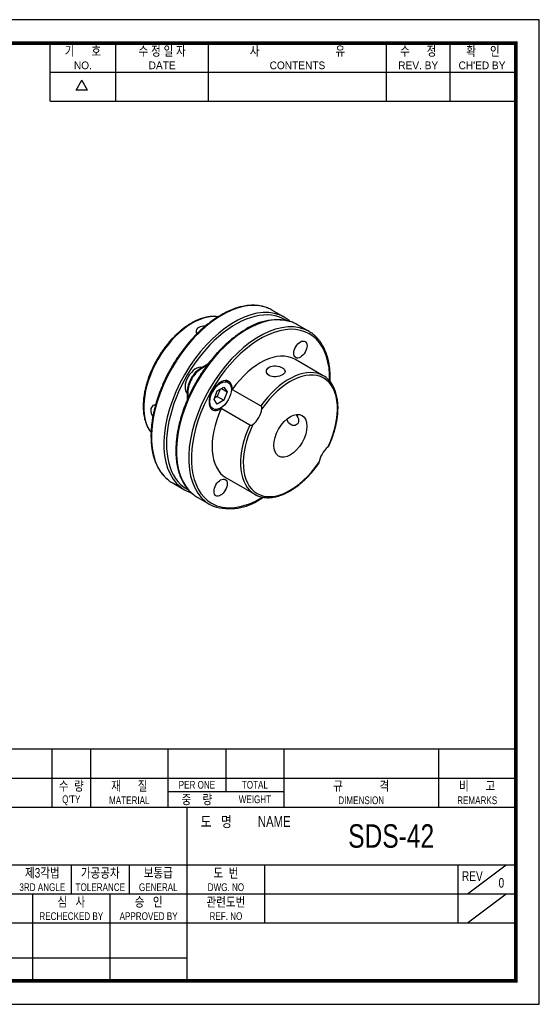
# Model space of a CAD drawing. Header units: millimetres. Extents: x 0 to 297, y 0 to 210.
# Tile 2 of 2: x 186 to 297, y 0 to 210. Entities that reach past the tile are written whole.
import ezdxf
from ezdxf.enums import TextEntityAlignment as Align

# ---------------------------------------------------------------- set-up
doc = ezdxf.new("R2010")
doc.units = ezdxf.units.MM
doc.header["$LTSCALE"] = 5
doc.layers.get('0').update_dxf_attribs({"linetype": 'CONTINUOUS'})
doc.layers.add('BM', color=2, linetype='CONTINUOUS')
doc.layers.add('D', color=7, linetype='CONTINUOUS')
doc.styles.get("Standard").update_dxf_attribs({"font": 'Gulim.ttf', "width": 0.8, "height": 3})

msp = doc.modelspace()

# ---------------------------------------------------------------- linework, layer by layer
for p, q in [((192.71392, 192.64074), (192.71392, 205)), ((206.72109, 192.64074), (206.72109, 205)), ((226.49591, 192.64074), (226.49591, 205)), ((264.39765, 192.64074), (264.39765, 205)), ((277.99284, 192.64074), (277.99284, 205)), ((192.71392, 198.82037), (291.58802, 198.82037)), ((198.25647, 194.97648), (199.49239, 197.11716)), ((200.72832, 194.97648), (199.49239, 197.11716)), ((200.72832, 194.97648), (198.25647, 194.97648)), ((192.71392, 192.64074), (291.58802, 192.64074)), ((292, 54.43705), (147.8086, 54.43705)), ((193.1259, 54.43705), (193.1259, 42.07779)), ((201.36541, 54.43705), (201.36541, 42.07779)), ((217.84443, 54.43705), (217.84443, 42.07779)), ((230.20369, 54.43705), (230.20369, 45.37359)), ((242.56295, 54.43705), (242.56295, 42.07779)), ((275.52098, 54.43705), (275.52098, 42.07779)), ((147.8086, 48.25742), (292, 48.25742)), ((217.84443, 45.37359), (242.56295, 45.37359)), ((147.8086, 42.07779), (292, 42.07779)), ((221.96418, 5), (221.96418, 42.07779)), ((147.8086, 29.71852), (292, 29.71852)), ((197.24565, 29.71852), (197.24565, 23.53889)), ((209.60492, 29.71852), (209.60492, 23.53889)), ((238.4432, 29.71852), (238.4432, 17.35926)), ((279.64074, 29.71852), (279.64074, 17.35926)), ((281.70061, 23.53889), (289.94012, 29.71852)), ((147.8086, 23.53889), (221.96418, 23.53889)), ((189.00615, 23.53889), (189.00615, 5)), ((205.48516, 23.53889), (205.48516, 5)), ((221.96418, 23.53889), (292, 23.53889)), ((281.70061, 17.35926), (289.94012, 23.53889)), ((147.8086, 17.35926), (292, 17.35926)), ((147.8086, 9.87984), (221.96418, 9.87984))]:
    msp.add_line(p, q)
msp.add_lwpolyline([(297, 210), (0, 210), (0, 0), (297, 0)], close=True)
msp.add_lwpolyline([(292, 205, 0.8, 0.8, 0), (5, 205, 0.8, 0.8, 0), (5, 5, 0.8, 0.8, 0), (292, 5, 0.8, 0.8, 0)], format="xyseb", close=True)
at = {"layer": 'BM', "linetype": 'Continuous'}
for p, q in [((242.61555, 146.55522), (239.99925, 148.06574)), ((247.91885, 143.49336), (245.30255, 145.00388)), ((226.34751, 136.50542), (224.76334, 135.5908)), ((250.95781, 134.06006), (244.87669, 137.57099)), ((224.76334, 135.5908), (224.90476, 135.50915)), ((226.13593, 136.21997), (224.90476, 135.50915)), ((230.70169, 132.64908), (230.05217, 133.02408)), ((221.93491, 130.69182), (221.93491, 128.85916)), ((221.93491, 130.69182), (222.07633, 130.61017)), ((222.07633, 130.61017), (222.07633, 129.19301)), ((227.66248, 129.018), (228.36958, 130.84046)), ((228.36958, 130.84046), (229.7838, 131.65696)), ((228.9673, 131.18555), (228.36958, 129.64503)), ((229.26616, 131.3581), (230.4909, 130.65099)), ((229.7838, 131.65696), (230.4909, 130.65099)), ((230.4909, 130.65099), (229.7838, 128.82853)), ((231.54871, 131.12446), (237.62983, 127.61353)), ((228.36958, 128.01204), (227.66248, 129.018)), ((228.36958, 129.64503), (227.77187, 129.29994)), ((228.36958, 129.64503), (229.7838, 128.82853)), ((229.7838, 128.82853), (228.36958, 128.01204)), ((226.80217, 127.39491), (227.45169, 127.01991)), ((235.27667, 123.53775), (229.19555, 127.04868)), ((230.27669, 112.28305), (236.35781, 108.77211)), ((218.74925, 111.25966), (221.36555, 109.74914)), ((224.05255, 108.1978), (226.66885, 106.68728))]:
    msp.add_line(p, q, dxfattribs=at)
for centre, radius, start, end in [((240.94952, 134.54808), 11.4316, 72.8054533, 124.4819596), ((237.2475, 127.11166), 0.6309, 347.2920323, 52.6996729), ((235.51862, 124.1284), 0.63829, 247.7248201, 312.2834746), ((231.03419, 117.09822), 11.38767, 252.3567835, 304.5587102)]:
    msp.add_arc(centre, radius, start, end, dxfattribs=at)
for centre, major_axis, start_param, end_param in [((229.37425, 129.6627), (-10.625, -18.40304), 3.225593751, 6.203141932), ((231.99055, 128.15218), (10.625, 18.40304), 0.079625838, 3.064995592), ((223.01029, 133.33693), (7.3, 12.64397), 0.229911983, 2.912597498), ((232.27339, 127.98888), (-10.425, -18.05663), 3.117974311, 6.283185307), ((234.67755, 126.60084), (-10.625, -18.40304), 3.226255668, 6.198652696), ((229.37425, 129.6627), (-10.625, -18.40304), 3.141592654, 3.225593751), ((237.29385, 125.09032), (10.625, 18.40304), 0.081811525, 3.058111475), ((237.57669, 124.92702), (-10.425, -18.05663), 2.327202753, 6.283185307), ((231.99055, 128.15218), (10.625, 18.40304), 0, 0.079625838), ((231.99055, 128.15218), (10.625, 18.40304), 6.199704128, 6.283185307), ((234.67755, 126.60084), (-10.625, -18.40304), 3.141592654, 3.226255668), ((237.29385, 125.09032), (10.625, 18.40304), 0, 0.081811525), ((237.29385, 125.09032), (10.625, 18.40304), 6.206588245, 6.283185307), ((237.57669, 124.92702), (-7.3, -12.64397), 3.141592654, 4.550508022), ((223.77339, 132.89636), (1.625, 2.81458), 0.141897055, 2.999695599), ((224.76334, 132.32481), (2, 3.4641), 0.785398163, 2.35619449), ((224.90476, 132.24316), (2, 3.4641), 0.785398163, 2.35619449), ((243.65781, 121.41608), (-7.3, -12.64397), 3.222052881, 4.550508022), ((243.94065, 121.25279), (-7.1, -12.29756), 1.706060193, 4.577125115), ((229.07669, 129.8345), (1.75, 3.03109), -0.833445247, 3.975037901), ((243.65781, 121.41608), (-7.3, -12.64397), 3.056875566, 3.222052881), ((237.57669, 124.92702), (7.3, 12.64397), 1.732677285, 3.141592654), ((235.44065, 126.16026), (1.75, 3.03109), 4.133477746, 5.291300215), ((243.65781, 121.41608), (7.3, 12.64397), 1.732677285, 3.056875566), ((243.94065, 121.25279), (7.1, 12.29756), 1.706060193, 4.577125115), ((252.44065, 116.34531), (-1.75, -3.03109), 4.133477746, 5.291300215), ((229.37425, 129.6627), (-10.625, -18.40304), 6.203141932, 6.283185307), ((231.99055, 128.15218), (10.625, 18.40304), 3.064995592, 3.223404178), ((232.27339, 127.98888), (-10.425, -18.05663), 0, 0.029094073), ((234.67755, 126.60084), (-10.625, -18.40304), 6.198652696, 6.283185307), ((237.29385, 125.09032), (10.625, 18.40304), 3.058111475, 3.221218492), ((237.57669, 124.92702), (-10.425, -18.05663), 0, 0.813674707), ((243.65781, 121.41608), (7.3, 12.64397), 3.056875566, 3.222052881)]:
    msp.add_ellipse(centre, major_axis=major_axis, ratio=0.577350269, start_param=start_param, end_param=end_param, dxfattribs=at)
for centre, major_axis in [((246.07669, 139.64945), (-1, -1.73205)), ((246.07669, 139.64945), (-1, -1.73205)), ((229.07669, 129.8345), (1.625, 2.81458)), ((243.94065, 121.25279), (2.5, 4.33013)), ((229.07669, 110.20459), (-1, -1.73205)), ((229.07669, 110.20459), (-1, -1.73205))]:
    msp.add_ellipse(centre, major_axis=major_axis, ratio=0.577350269, dxfattribs=at)
for points, knots in [([(239.03349, 148.52797), (238.96629, 148.55636), (238.74632, 148.64873), (238.30786, 148.78593), (237.75426, 148.92386), (237.17754, 149.02253), (236.58662, 149.08223), (235.98051, 149.10262), (235.36097, 149.0836), (234.72912, 149.02512), (234.08631, 148.92725), (233.43392, 148.79014), (232.77333, 148.61407), (232.10597, 148.39942), (231.43325, 148.14665), (230.75659, 147.85633), (230.07739, 147.52911), (229.39706, 147.16572), (228.71697, 146.76694), (228.03851, 146.33366), (227.36301, 145.86678), (226.69182, 145.36731), (226.02625, 144.83627), (225.36762, 144.27478), (224.71721, 143.68397), (224.0763, 143.06507), (223.44614, 142.41933), (222.82797, 141.74805), (222.223, 141.05258), (221.63242, 140.33434), (221.0574, 139.59476), (220.49906, 138.83533), (219.95851, 138.05756), (219.43682, 137.26301), (218.93502, 136.45326), (218.45412, 135.62994), (217.99506, 134.79468), (217.55877, 133.94915), (217.14611, 133.09504), (216.75793, 132.23404), (216.39499, 131.36786), (216.05804, 130.49822), (215.74776, 129.62685), (215.46479, 128.75547), (215.2097, 127.8858), (214.98304, 127.01958), (214.78529, 126.1585), (214.61687, 125.30428), (214.47815, 124.4586), (214.36947, 123.62314), (214.29108, 122.79955), (214.24321, 121.98947), (214.226, 121.19451), (214.23956, 120.41627), (214.28394, 119.65632), (214.35912, 118.91621), (214.46502, 118.19748), (214.6015, 117.50164), (214.76834, 116.83017), (214.96525, 116.18452), (215.19183, 115.56609), (215.44763, 114.97627), (215.73207, 114.41637), (216.04455, 113.88757), (216.38407, 113.39136), (216.75071, 112.92755), (217.14023, 112.50173), (217.53311, 112.12703), (217.77809, 111.93265), (217.90533, 111.83261)], [0, 0, 0, 0, 0.005254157, 0.020138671, 0.035042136, 0.049971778, 0.064932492, 0.079926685, 0.09495443, 0.110013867, 0.125101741, 0.140213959, 0.155346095, 0.170493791, 0.185653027, 0.20082028, 0.215992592, 0.231167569, 0.246343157, 0.261517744, 0.27669042, 0.291860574, 0.307027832, 0.322192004, 0.337353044, 0.352511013, 0.367666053, 0.382818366, 0.397968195, 0.413115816, 0.428261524, 0.443405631, 0.458548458, 0.473690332, 0.488831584, 0.503972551, 0.519113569, 0.534254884, 0.549396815, 0.564539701, 0.57968388, 0.594829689, 0.609977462, 0.625127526, 0.640280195, 0.655435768, 0.67059452, 0.685756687, 0.700922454, 0.716091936, 0.73126515, 0.746441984, 0.761622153, 0.776805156, 0.791990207, 0.807176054, 0.822360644, 0.837541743, 0.852716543, 0.867881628, 0.883033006, 0.898166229, 0.91327661, 0.928359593, 0.943411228, 0.958428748, 0.973411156, 0.988359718, 1, 1, 1, 1]), ([(228.49347, 146.62186), (228.38122, 146.64025), (228.09863, 146.67641), (227.65052, 146.7047), (227.13531, 146.69627), (226.60881, 146.64838), (226.07118, 146.56092), (225.52449, 146.43412), (224.97038, 146.26834), (224.41062, 146.06409), (223.84697, 145.82206), (223.28117, 145.54305), (222.71494, 145.228), (222.14996, 144.87793), (221.5879, 144.49398), (221.03036, 144.07736), (220.47894, 143.62935), (219.93518, 143.15132), (219.40064, 142.6447), (218.8768, 142.11101), (218.36516, 141.55181), (217.86715, 140.96877), (217.38419, 140.36358), (216.91764, 139.73801), (216.46884, 139.09387), (216.03906, 138.43304), (215.62955, 137.75743), (215.24147, 137.06899), (214.87595, 136.36971), (214.53405, 135.66161), (214.21677, 134.94673), (213.92505, 134.22712), (213.65973, 133.50485), (213.42163, 132.78198), (213.21147, 132.06057), (213.02988, 131.3427), (212.87746, 130.6304), (212.7547, 129.92571), (212.66204, 129.23063), (212.59983, 128.54717), (212.56835, 127.87727), (212.56782, 127.22288), (212.59835, 126.58592), (212.65999, 125.96827), (212.7527, 125.37184), (212.87631, 124.79849), (213.03056, 124.25003), (213.21504, 123.72831), (213.42923, 123.23489), (213.67228, 122.77214), (213.9439, 122.33903), (214.1424, 122.07671), (214.24717, 121.9465), (214.24731, 121.94632)], [0.0194238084, 0.0194238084, 0.0194238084, 0.0194238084, 0.0327448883, 0.0517724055, 0.0708726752, 0.0900438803, 0.1092790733, 0.128568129, 0.1478996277, 0.1672623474, 0.1866462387, 0.2060429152, 0.2254457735, 0.2448491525, 0.2642494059, 0.2836445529, 0.3030334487, 0.3224155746, 0.3417908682, 0.3611595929, 0.3805222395, 0.3998794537, 0.4192319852, 0.4385806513, 0.4579263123, 0.4772698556, 0.4966121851, 0.5159542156, 0.5352967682, 0.5546405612, 0.5739865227, 0.5933355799, 0.6126886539, 0.6320466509, 0.6514104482, 0.6707808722, 0.6901586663, 0.7095444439, 0.7289386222, 0.7483413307, 0.7677522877, 0.7871706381, 0.8065947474, 0.8260218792, 0.8454464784, 0.8648623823, 0.8842615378, 0.9036339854, 0.922968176, 0.9422517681, 0.961472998, 0.9806225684, 0.9806491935, 0.9806491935, 0.9806491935, 0.9806491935]), ([(243.88053, 145.63469), (243.85445, 145.65805), (243.73049, 145.76708), (243.60812, 145.86429), (243.49364, 145.95448)], [0.98672500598, 0.98672500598, 0.98672500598, 0.98672500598, 0.98951509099, 1, 1, 1, 1]), ([(234.47755, 143.9712), (234.34612, 143.89441), (234.02273, 143.70466), (233.43655, 143.33445), (232.76511, 142.87538), (232.09199, 142.37977), (231.42585, 141.85347), (230.76605, 141.29627), (230.11439, 140.70966), (229.47201, 140.09476), (228.84021, 139.45283), (228.22023, 138.78517), (227.61327, 138.09314), (227.02053, 137.37812), (226.44317, 136.64154), (225.88234, 135.8849), (225.33915, 135.10969), (224.81465, 134.31748), (224.3099, 133.50984), (223.8259, 132.68839), (223.36362, 131.85476), (222.92396, 131.01062), (222.50782, 130.15765), (222.11604, 129.29754), (221.74939, 128.432), (221.40862, 127.56276), (221.09443, 126.69153), (220.80745, 125.82005), (220.54829, 124.95003), (220.31747, 124.0832), (220.11549, 123.22127), (219.94279, 122.36595), (219.79974, 121.51893), (219.68668, 120.68188), (219.60388, 119.85646), (219.55156, 119.04432), (219.52989, 118.24707), (219.53898, 117.4663), (219.57889, 116.70359), (219.6496, 115.96051), (219.75105, 115.23858), (219.8831, 114.53933), (220.04555, 113.86423), (220.23811, 113.21474), (220.46041, 112.59227), (220.712, 111.99821), (220.99232, 111.43389), (221.30078, 110.9005), (221.6364, 110.39952), (221.99925, 109.93082), (222.38515, 109.49987), (222.78074, 109.11482), (223.02967, 108.91296), (223.16302, 108.80584)], [0, 0, 0, 0, 0.010494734, 0.030400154, 0.050303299, 0.070203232, 0.09009942, 0.109991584, 0.129879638, 0.149763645, 0.169643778, 0.189520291, 0.209393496, 0.229263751, 0.249131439, 0.268996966, 0.288860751, 0.308723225, 0.32858482, 0.348445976, 0.368307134, 0.38816864, 0.408030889, 0.427894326, 0.447759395, 0.467626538, 0.487496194, 0.507368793, 0.527244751, 0.547124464, 0.567008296, 0.586896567, 0.606789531, 0.626687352, 0.646590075, 0.66649758, 0.686409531, 0.706325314, 0.726243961, 0.746164, 0.766082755, 0.785997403, 0.805904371, 0.825799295, 0.845677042, 0.865531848, 0.885357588, 0.905148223, 0.924898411, 0.944604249, 0.964264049, 0.983879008, 1, 1, 1, 1]), ([(225.81254, 144.65117), (225.30007, 144.67359), (224.78895, 144.5725), (224.05625, 144.14399), (223.83974, 143.81595), (223.83954, 143.30782), (223.89608, 143.13833), (224.00077, 142.98523)], [0.1271274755, 0.1271274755, 0.1271274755, 0.1271274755, 0.25, 0.25, 0.375, 0.375, 0.4389526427, 0.4389526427, 0.4389526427, 0.4389526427]), ([(252.42155, 132.80595), (252.42976, 133.0194), (252.4409, 133.49646), (252.43242, 134.22486), (252.39251, 134.98756), (252.3218, 135.73065), (252.22035, 136.45258), (252.0883, 137.15183), (251.92585, 137.82693), (251.73329, 138.47642), (251.51099, 139.09889), (251.2594, 139.69294), (250.97907, 140.25728), (250.67066, 140.79059), (250.33485, 141.2919), (249.97271, 141.75936), (249.58416, 142.19491), (249.17376, 142.58687), (248.8765, 142.84618), (248.73047, 142.94999), (248.72992, 142.95038)], [0.6681548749, 0.6681548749, 0.6681548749, 0.6681548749, 0.684003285, 0.7038492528, 0.7236980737, 0.7435482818, 0.7633972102, 0.7832420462, 0.8030792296, 0.8229044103, 0.8427124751, 0.8624976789, 0.8822539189, 0.9019751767, 0.9216561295, 0.941292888, 0.9608837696, 0.980429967, 0.9999359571, 1, 1, 1, 1]), ([(239.41428, 134.13306), (239.78847, 133.91702), (240.30758, 133.8206), (241.35028, 133.8752), (241.87286, 134.02374), (242.61185, 134.44444), (242.82836, 134.71391), (242.82863, 135.25934), (242.6125, 135.53011), (241.874, 135.95676), (241.35191, 136.10978), (240.30931, 136.17313), (239.79043, 136.08094), (239.04152, 135.65557), (238.82896, 135.33187), (238.82803, 134.67554), (239.04009, 134.3491), (239.41428, 134.13306)], [0, 0, 0, 0, 0.125, 0.125, 0.25, 0.25, 0.375, 0.375, 0.5, 0.5, 0.625, 0.625, 0.75, 0.75, 0.875, 0.875, 1, 1, 1, 1]), ([(252.11057, 119.05316), (252.21996, 119.29171), (252.41238, 119.7137), (252.70426, 120.42654), (252.972, 121.14456), (253.21438, 121.86855), (253.42846, 122.59), (253.61417, 123.30858), (253.77077, 124.02177), (253.89777, 124.72767), (253.99474, 125.42424), (254.06129, 126.10947), (254.09715, 126.78142), (254.1021, 127.43812), (254.07598, 128.07768), (254.01876, 128.69819), (253.93047, 129.29775), (253.81124, 129.8745), (253.66132, 130.4266), (253.48111, 130.95226), (253.27112, 131.4497), (253.03202, 131.91732), (252.76482, 132.35319), (252.46983, 132.75721), (252.15082, 133.12314), (251.84605, 133.42242), (251.66046, 133.56821), (251.57843, 133.6321)], [0, 0, 0, 0, 0.037299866, 0.078138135, 0.118984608, 0.159841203, 0.200709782, 0.241592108, 0.282489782, 0.323404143, 0.364336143, 0.405286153, 0.446253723, 0.487237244, 0.528233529, 0.569237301, 0.610237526, 0.651221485, 0.69217276, 0.733070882, 0.773891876, 0.814609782, 0.855199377, 0.895640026, 0.935920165, 0.976041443, 1, 1, 1, 1]), ([(215.19031, 127.79978), (214.99483, 127.81848), (214.81015, 127.78198), (214.36391, 127.52448), (214.18055, 127.17029), (214.16588, 126.31004), (214.33226, 125.80795), (214.6207, 125.35663), (214.62457, 125.35062), (214.62846, 125.34462)], [0.0580242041, 0.0580242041, 0.0580242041, 0.0580242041, 0.125, 0.125, 0.25, 0.25, 0.375, 0.375, 0.3766907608, 0.3766907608, 0.3766907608, 0.3766907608]), ([(245.11552, 125.77655), (245.44679, 125.39457), (245.67856, 124.95204), (245.72738, 124.12378), (245.52588, 123.75269), (244.88251, 123.37696), (244.44943, 123.37379), (243.70406, 123.80262), (243.3986, 124.22927), (243.18885, 124.74388), (243.17989, 124.76646), (243.17113, 124.78913)], [0.1287577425, 0.1287577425, 0.1287577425, 0.1287577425, 0.25, 0.25, 0.375, 0.375, 0.5, 0.5, 0.625, 0.625, 0.6307071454, 0.6307071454, 0.6307071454, 0.6307071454]), ([(252.11254, 119.05506), (252.09726, 119.02302), (252.07524, 118.99126), (252.01613, 118.92205), (251.97709, 118.88531), (251.93325, 118.84939)], [0.548411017, 0.548411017, 0.548411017, 0.548411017, 0.75, 0.75, 1, 1, 1, 1]), ([(237.00315, 108.46187), (237.046, 108.44298), (237.21777, 108.36768), (237.5726, 108.25823), (238.03699, 108.14862), (238.52364, 108.07895), (239.02392, 108.04824), (239.5385, 108.05706), (240.06535, 108.10541), (240.60303, 108.19331), (241.14983, 108.32055), (241.70401, 108.48677), (242.26382, 108.69145), (242.8275, 108.9339), (243.39332, 109.21332), (243.95955, 109.52878), (244.5245, 109.87924), (245.08652, 110.26356), (245.644, 110.68055), (246.19534, 111.1289), (246.73901, 111.60727), (247.27342, 112.11418), (247.79721, 112.64825), (248.30841, 113.20744), (248.80736, 113.79177), (249.286, 114.39335), (249.67081, 114.90463), (249.86549, 115.18645), (249.93018, 115.28031)], [0, 0, 0, 0, 0.010775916, 0.0504675, 0.090236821, 0.130123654, 0.170153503, 0.210336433, 0.250668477, 0.291134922, 0.331714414, 0.37238292, 0.41311685, 0.4538951, 0.494700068, 0.535517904, 0.576336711, 0.617148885, 0.65795028, 0.698738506, 0.739512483, 0.78027209, 0.821017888, 0.861750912, 0.902472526, 0.943184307, 0.983887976, 1, 1, 1, 1]), ([(222.30533, 109.29758), (222.38198, 109.26511), (222.52897, 109.20327), (222.6898, 109.14719), (222.78112, 109.11773)], [0, 0, 0, 0, 0.00599767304, 0.01348517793, 0.01348517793, 0.01348517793, 0.01348517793]), ([(237.49385, 107.71996), (237.62528, 107.79674), (237.83901, 107.92215), (238.06622, 108.0624), (238.17589, 108.13151)], [0, 0, 0, 0, 0.01045794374, 0.02002124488, 0.02002124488, 0.02002124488, 0.02002124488])]:
    msp.add_open_spline(points, degree=3, knots=knots, dxfattribs=at)
msp.add_open_spline([(250.01835, 115.53269), (250.00194, 115.43275), (249.97556, 115.34161), (249.93129, 115.27657)], degree=3, dxfattribs=at)

# ---------------------------------------------------------------- texts
at = {"layer": 'D', "width": 0.8}
for s, height, p in [('기      호', 2.059877, (199.71751, 203.3521)), ('수 정 일 자', 2.059877, (216.6085, 203.3521)), ('사                           유', 2.0598771, (245.44678, 203.3521)), ('수      정', 2.059877, (271.19524, 203.3521)), ('확     인', 2.059877, (284.99642, 203.3521)), ('수  량', 2.059877, (197.24565, 46.60952)), ('재      질', 2.059877, (209.60492, 46.60952)), ('PER ONE', 1.647902, (224.02406, 46.8155)), ('TOTAL', 1.647902, (236.38332, 46.8155)), ('규             격', 2.0598771, (259.04197, 46.60952)), ('비      고', 2.059877, (283.76049, 46.60952)), ("Q'TY", 1.647902, (197.24565, 43.5197)), ('MATERIAL', 1.647902, (209.60492, 43.5197)), ('중    량', 2.059877, (224.02406, 43.72569)), ('WEIGHT', 1.647902, (236.38332, 43.72569)), ('DIMENSION', 1.647902, (259.04197, 43.5197)), ('REMARKS', 1.647902, (283.76049, 43.5197)), ('도   명', 2.307062, (228.14381, 38.98797)), ('NAME', 2.307062, (240.50307, 38.98797)), ('SDS-42', 5, (265.42755, 35.89816)), ('제3각법', 2.059877, (191.06602, 28.07062)), ('가공공차', 2.059877, (203.42529, 28.07062)), ('보통급', 2.059877, (215.78455, 28.07062)), ('도  번', 2.059877, (230.20369, 28.07062)), ('REV', 2.059877, (282.73055, 27.34967)), ('3RD ANGLE', 1.647902, (191.06602, 24.98081)), ('TOLERANCE', 1.647902, (203.42529, 24.98081)), ('GENERAL', 1.647902, (215.78455, 24.98081)), ('DWG. NO', 1.647902, (230.20369, 24.98081)), ('0', 2.05988, (288.91018, 25.90775)), ('심   사', 2.059877, (197.24565, 21.89099)), ('승   인', 2.059877, (213.72467, 21.89099)), ('관련도번', 2.059877, (230.20369, 21.89099)), ('REF. NO', 1.647902, (230.20369, 18.80118))]:
    msp.add_text(s, height=height, dxfattribs=at).set_placement(p, align=Align.MIDDLE)
at = {"layer": 'D'}
for s, p in [('NO.', (199.71751, 200.26228)), ('DATE', (216.6085, 200.26228)), ('CONTENTS', (245.44678, 200.26228)), ('REV. BY', (271.19524, 200.26228)), ("CH'ED BY", (284.79043, 200.26228))]:
    msp.add_text(s, height=1.647902, dxfattribs=at).set_placement(p, align=Align.MIDDLE)
at = {"layer": 'D', "width": 0.8}
for s, p in [('RECHECKED BY', (197.24565, 17.97719)), ('APPROVED BY', (213.72467, 17.97719))]:
    msp.add_text(s, height=1.6479017, dxfattribs=at).set_placement(p, align=Align.CENTER)

doc.saveas('drawing.dxf')
